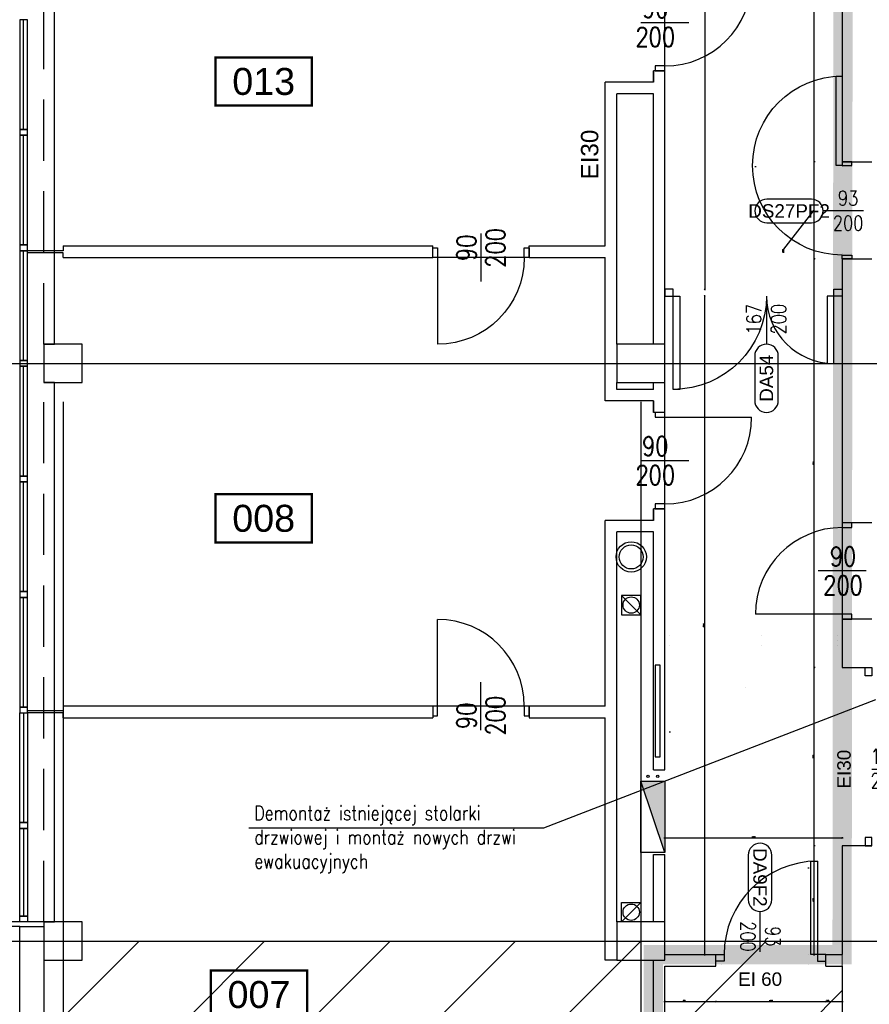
# Model space of a CAD drawing. Header units: centimetres. Extents: x -149939 to 48626, y -46000 to 152985.
# Tile 5 of 256: x -71590 to -62768, y 10343 to 20570. Entities that reach past the tile are written whole.
import ezdxf
from ezdxf.enums import TextEntityAlignment as Align

# ---------------------------------------------------------------- set-up
doc = ezdxf.new("R2010")
doc.units = ezdxf.units.CM
doc.header["$LTSCALE"] = 50
doc.header["$PDMODE"] = 35
doc.header["$PDSIZE"] = 0.1
for name, pattern in [('Kondygnacja  -0_5$0$DIVIDE', [31.75, 12.7, -6.35, 0, -6.35, 0, -6.35]), ('Kondygnacja  -0_5$0$DOT2', [3.175, 0, -3.175]), ('Kondygnacja  -0_5$0$HIDDEN', [9.525, 6.35, -3.175]), ('Osie rzutów$0$DASHDOT2', [12.7, 6.35, -3.175, 0, -3.175])]:
    doc.linetypes.add(name, pattern=pattern)
doc.layers.get('0').update_dxf_attribs({"color": 8})
doc.layers.get('DEFPOINTS').update_dxf_attribs({"color": 8})
for name, color, linetype in [('ARCH_ŚLUSARKA_DRZWI', 8, 'Continuous'), ('Kondygnacja  -0_5$0$ARCH_ETAPOWANIE', 8, 'Kondygnacja  -0_5$0$DIVIDE'), ('Kondygnacja  -0_5$0$ARCH_HYDRANTY', 8, 'Continuous'), ('Kondygnacja  -0_5$0$ARCH_INFO_ETYK_DRZWI', 8, 'Continuous'), ('Kondygnacja  -0_5$0$ARCH_INFO_ETYK_DRZWI_IST', 8, 'Continuous'), ('Kondygnacja  -0_5$0$ARCH_INFO_ODPORNOŚĆ OGNIOWA', 8, 'Continuous'), ('Kondygnacja  -0_5$0$ARCH_INFO_OPISY', 8, 'Continuous'), ('Kondygnacja  -0_5$0$ARCH_MUROWANE_IST', 8, 'Continuous'), ('Kondygnacja  -0_5$0$ARCH_NIEWIDOK_IST', 8, 'Kondygnacja  -0_5$0$HIDDEN'), ('Kondygnacja  -0_5$0$ARCH_OTWORY_WENTYLACJA_IST', 8, 'Continuous'), ('Kondygnacja  -0_5$0$ARCH_PRZEKROJOWE_IST', 8, 'Continuous'), ('Kondygnacja  -0_5$0$ARCH_WIDOK_IST', 8, 'Continuous'), ('Kondygnacja  -0_5$0$ARCH_WYBURZENIA', 8, 'Kondygnacja  -0_5$0$DOT2'), ('Kondygnacja  -0_5$0$ARCH_ŚLUSARKA_DRZWI', 8, 'Continuous'), ('Kondygnacja  -0_5$0$ARCH_ŚLUSARKA_DRZWI_IST', 8, 'Continuous'), ('Kondygnacja  -0_5$0$ARCH_ŚLUSARKA_OKNA_IST', 8, 'Continuous'), ('Kondygnacja  -0_5$0$ARCH_ŻELBET_IST', 8, 'Continuous'), ('Kondygnacja -1$0$ARCH_ŚLUSARKA_DRZWI', 8, 'Continuous'), ('Osie rzutów$0$ARCH_INFO_OSIE_IST', 8, 'Osie rzutów$0$DASHDOT2'), ('Osie rzutów$0$ARCH_INFO_OSIE_OPISY_IST', 8, 'Continuous'), ('Pomieszczenia -05$0$ARCH_INFO_AREA_ETYKIETY_200', 8, 'Continuous')]:
    doc.layers.add(name, color=color, linetype=linetype)
doc.layers.add('Kondygnacja  -0_5$0$ARCH_INFO_WYMIARY', color=8, linetype='Continuous', lineweight=9)
doc.layers.add('Kondygnacja  -0_5$0$ARCH_WIDOK', color=8, linetype='Continuous', lineweight=13)
doc.styles.add('Kondygnacja  -0_5$0$Arial', font='ARIAL.TTF')
doc.styles.add('Kondygnacja  -0_5$0$Romans', font='Romans.shx', dxfattribs={"width": 0.7})
doc.styles.add('Kondygnacja  -0_5$0$ROMANS-50-CM', font='romans.shx', dxfattribs={"width": 0.8, "height": 10})
doc.styles.add('Kondygnacja  -0_5$0$Standard', font='txt')
doc.styles.add('Pomieszczenia -05$0$Arial', font='ARIAL.TTF')
doc.dimstyles.new('Kondygnacja  -0_5$0$ISO-25', dxfattribs={"dimtxt": 2.5, "dimasz": 2.5, "dimexe": 1.25, "dimexo": 0.625, "dimtad": 1, "dimtxsty": 'Kondygnacja  -0_5$0$Standard', "dimcen": 2.5, "dimadec": 0, "dimazin": 0, "dimtfac": 1, "dimtmove": 0, "dimatfit": 3, "dimfxl": 1, "dimarcsym": 0})
doc.dimstyles.new('Kondygnacja  -0_5$0$Wymiary 1-100', dxfattribs={"dimtxt": 12, "dimasz": 10, "dimexe": 5, "dimexo": 0, "dimgap": 4, "dimtad": 1, "dimrnd": 0.5, "dimzin": 12, "dimdsep": 46, "dimtxsty": 'Kondygnacja  -0_5$0$Romans', "dimblk": 'Kondygnacja  -0_5$0$_Oblique', "dimcen": 10, "dimdle": 10, "dimclrt": 55, "dimazin": 0, "dimtfac": 1, "dimtmove": 1, "dimatfit": 3, "dimfxl": 8, "dimfxlon": 1, "dimtolj": 1, "dimtzin": 0, "dimarcsym": 0})

# ---------------------------------------------------------------- blocks, each defined once
blk = doc.blocks.new('Osie rzutów')
at = {"layer": 'Osie rzutów$0$ARCH_INFO_OSIE_IST', "ltscale": 10}
for p, q in [((5000, 12510), (5000, 4512.32)), ((5600, 12510), (5600, 4512.32)), ((4436.04, 6200), (15156.54, 6200)), ((4436.04, 5600), (15156.54, 5600))]:
    blk.add_line(p, q, dxfattribs=at)
blk = doc.blocks.new('Kondygnacja  -0_5$0$T-drzwi_prawe-200')
at = {"layer": 'Kondygnacja  -0_5$0$ARCH_INFO_ETYK_DRZWI'}
blk.add_line((0, 0), (60, 0), dxfattribs=at)
blk.add_lwpolyline([(143.7, 17.5), (77.5, 17.5, 1), (77.5, -17.5), (143.7, -17.5, 1)], format="xyb", close=True, dxfattribs=at)
at = {"layer": 'Kondygnacja  -0_5$0$ARCH_INFO_ETYK_DRZWI', "color": 1, "style": 'Kondygnacja  -0_5$0$Arial'}
blk.add_attdef('ADS_DRZWI:ODPORNOŚĆ_OGNIOWA', text='', height=20, rotation=90, dxfattribs=at).set_placement((-25.5, 0.1), align=Align.BOTTOM_CENTER)
at = {"layer": 'Kondygnacja  -0_5$0$ARCH_INFO_ETYK_DRZWI', "style": 'Kondygnacja  -0_5$0$Romans', "width": 0.8}
for tag, p in [('ADS_DRZWI:SZEROKOŚĆ', (20.5, 8)), ('ADS_DRZWI:WYSOKOŚĆ', (20.5, -28))]:
    blk.add_attdef(tag, text='', height=22, dxfattribs=at).set_placement(p, align=Align.CENTER)
at = {"layer": 'Kondygnacja  -0_5$0$ARCH_INFO_ETYK_DRZWI', "style": 'Kondygnacja  -0_5$0$Arial'}
blk.add_attdef('ADS_DRZWI:SYMBOL', text='', height=20, dxfattribs=at).set_placement((110.7, 0), align=Align.MIDDLE)
blk = doc.blocks.new('Kondygnacja  -0_5$0$T-drzwi_lewe-200')
at = {"layer": 'Kondygnacja  -0_5$0$ARCH_INFO_ETYK_DRZWI'}
blk.add_line((0, 0), (-60, 0), dxfattribs=at)
blk.add_lwpolyline([(-77.5, 17.5), (-143.7, 17.5, 1), (-143.7, -17.5), (-77.5, -17.5, 1)], format="xyb", close=True, dxfattribs=at)
at = {"layer": 'Kondygnacja  -0_5$0$ARCH_INFO_ETYK_DRZWI', "color": 1, "style": 'Kondygnacja  -0_5$0$Arial'}
blk.add_attdef('ADS_DRZWI:ODPORNOŚĆ_OGNIOWA', text='', height=20, rotation=90, dxfattribs=at).set_placement((56.4, 0.1), align=Align.BOTTOM_CENTER)
at = {"layer": 'Kondygnacja  -0_5$0$ARCH_INFO_ETYK_DRZWI', "style": 'Kondygnacja  -0_5$0$Romans', "width": 0.8}
for tag, p in [('ADS_DRZWI:SZEROKOŚĆ', (-23, 7.9)), ('ADS_DRZWI:WYSOKOŚĆ', (-23, -29))]:
    blk.add_attdef(tag, text='', height=22, dxfattribs=at).set_placement(p, align=Align.CENTER)
at = {"layer": 'Kondygnacja  -0_5$0$ARCH_INFO_ETYK_DRZWI', "style": 'Kondygnacja  -0_5$0$Arial'}
blk.add_attdef('ADS_DRZWI:SYMBOL', text='', height=20, dxfattribs=at).set_placement((-110.6, 0), align=Align.MIDDLE)
blk = doc.blocks.new('Kondygnacja  -0_5$0$T-drzwi_dół-200')
at = {"layer": 'Kondygnacja  -0_5$0$ARCH_INFO_ETYK_DRZWI'}
blk.add_line((0, 0), (0, -60), dxfattribs=at)
blk.add_lwpolyline([(-17.5, -77.5), (-17.5, -143.7, 1), (17.5, -143.7), (17.5, -77.5, 1)], format="xyb", close=True, dxfattribs=at)
at = {"layer": 'Kondygnacja  -0_5$0$ARCH_INFO_ETYK_DRZWI', "style": 'Kondygnacja  -0_5$0$Romans', "width": 0.8}
for tag, p in [('ADS_DRZWI:SZEROKOŚĆ', (-7.9, -23)), ('ADS_DRZWI:WYSOKOŚĆ', (29, -23))]:
    blk.add_attdef(tag, text='', height=22, rotation=90, dxfattribs=at).set_placement(p, align=Align.CENTER)
at = {"layer": 'Kondygnacja  -0_5$0$ARCH_INFO_ETYK_DRZWI', "color": 1, "style": 'Kondygnacja  -0_5$0$Arial'}
blk.add_attdef('ADS_DRZWI:ODPORNOŚĆ_OGNIOWA', text='', height=22, dxfattribs=at).set_placement((-0.1, 13.3), align=Align.BOTTOM_CENTER)
at = {"layer": 'Kondygnacja  -0_5$0$ARCH_INFO_ETYK_DRZWI', "style": 'Kondygnacja  -0_5$0$Arial'}
blk.add_attdef('ADS_DRZWI:SYMBOL', text='', height=20, rotation=90, dxfattribs=at).set_placement((0, -110.6), align=Align.MIDDLE)
blk = doc.blocks.new('Kondygnacja  -0_5$0$_Dot')
at = {"color": 0, "linetype": 'ByBlock', "lineweight": -2}
blk.add_line((-0.5, 0), (-1, 0), dxfattribs=at)
at = {"color": 0, "linetype": 'ByBlock', "const_width": 0.5}
blk.add_lwpolyline([(-0.25, 0, 1), (0.25, 0, 1)], format="xyb", close=True, dxfattribs=at)
blk = doc.blocks.new('Kondygnacja  -0_5$0$_Oblique')
at = {"color": 0, "linetype": 'ByBlock', "lineweight": -2}
blk.add_line((-0.5, -0.5), (0.5, 0.5), dxfattribs=at)
blk = doc.blocks.new('*D91')
at = {"layer": 'DEFPOINTS', "color": 0}
for p in [(-63050, 12217), (-64890, 12081), (-64890, 12070)]:
    blk.add_point(p, dxfattribs=at)
at = {"layer": 'Kondygnacja  -0_5$0$ARCH_INFO_WYMIARY', "color": 0, "lineweight": -2}
for p, q in [((-63040, 12070), (-64900, 12070)), ((-64890, 12078), (-64890, 12065)), ((-63050, 12078), (-63050, 12065))]:
    blk.add_line(p, q, dxfattribs=at)
at = {"layer": 'Kondygnacja  -0_5$0$ARCH_INFO_WYMIARY', "color": 0, "linetype": 'ByBlock', "lineweight": -2, "xscale": 10, "yscale": 10, "zscale": 10, "rotation": 180}
blk.add_blockref('Kondygnacja  -0_5$0$_Oblique', (-64890, 12070), dxfattribs=at)
at = {"layer": 'Kondygnacja  -0_5$0$ARCH_INFO_WYMIARY', "color": 0, "linetype": 'ByBlock', "lineweight": -2, "xscale": 10, "yscale": 10, "zscale": 10}
blk.add_blockref('Kondygnacja  -0_5$0$_Oblique', (-63050, 12070), dxfattribs=at)
at = {"layer": 'Kondygnacja  -0_5$0$ARCH_INFO_WYMIARY', "color": 55, "insert": (-63970, 12080), "char_height": 12, "attachment_point": 5, "style": 'Kondygnacja  -0_5$0$Romans'}
blk.add_mtext('\\A1;1840', dxfattribs=at)
blk = doc.blocks.new('*D146')
at = {"layer": 'DEFPOINTS', "color": 0}
for p in [(-64890, 17700), (-64476, 17700), (-64890, 10860)]:
    blk.add_point(p, dxfattribs=at)
at = {"layer": 'Kondygnacja  -0_5$0$ARCH_INFO_WYMIARY', "color": 0, "lineweight": -2}
for p, q in [((-64484, 17700), (-64471, 17700)), ((-64476, 10850), (-64476, 17710)), ((-64484, 10860), (-64471, 10860))]:
    blk.add_line(p, q, dxfattribs=at)
at = {"layer": 'Kondygnacja  -0_5$0$ARCH_INFO_WYMIARY', "color": 0, "linetype": 'ByBlock', "lineweight": -2, "xscale": 10, "yscale": 10, "zscale": 10}
for p, rotation in [((-64476, 17700), 90), ((-64476, 10860), 270)]:
    blk.add_blockref('Kondygnacja  -0_5$0$_Oblique', p, dxfattribs=dict(at, rotation=rotation))
at = {"layer": 'Kondygnacja  -0_5$0$ARCH_INFO_WYMIARY', "color": 55, "insert": (-64486, 14280), "char_height": 12, "attachment_point": 5, "rotation": 90, "style": 'Kondygnacja  -0_5$0$Romans'}
blk.add_mtext('\\A1;6840', dxfattribs=at)
blk = doc.blocks.new('*D97')
at = {"layer": 'DEFPOINTS', "color": 0}
for p in [(-64890, 30300), (-64890, 17770), (-64476, 17770)]:
    blk.add_point(p, dxfattribs=at)
at = {"layer": 'Kondygnacja  -0_5$0$ARCH_INFO_WYMIARY', "color": 0, "lineweight": -2}
for p, q in [((-64484, 30300), (-64471, 30300)), ((-64476, 30310), (-64476, 17760)), ((-64484, 17770), (-64471, 17770))]:
    blk.add_line(p, q, dxfattribs=at)
at = {"layer": 'Kondygnacja  -0_5$0$ARCH_INFO_WYMIARY', "color": 0, "linetype": 'ByBlock', "lineweight": -2, "xscale": 10, "yscale": 10, "zscale": 10}
for p, rotation in [((-64476, 30300), 90), ((-64476, 17770), 270)]:
    blk.add_blockref('Kondygnacja  -0_5$0$_Oblique', p, dxfattribs=dict(at, rotation=rotation))
at = {"layer": 'Kondygnacja  -0_5$0$ARCH_INFO_WYMIARY', "color": 55, "insert": (-64486, 24035), "char_height": 12, "attachment_point": 5, "rotation": 90, "style": 'Kondygnacja  -0_5$0$Romans'}
blk.add_mtext('\\A1;12530', dxfattribs=at)
blk = doc.blocks.new('*D167')
at = {"layer": 'DEFPOINTS', "color": 0}
for p in [(-63339, 11990), (-63050, 11990), (-63050, 10860)]:
    blk.add_point(p, dxfattribs=at)
at = {"layer": 'Kondygnacja  -0_5$0$ARCH_INFO_WYMIARY', "color": 0, "lineweight": -2}
for p, q in [((-63331, 11990), (-63344, 11990)), ((-63339, 10850), (-63339, 12000)), ((-63331, 10860), (-63344, 10860))]:
    blk.add_line(p, q, dxfattribs=at)
at = {"layer": 'Kondygnacja  -0_5$0$ARCH_INFO_WYMIARY', "color": 0, "linetype": 'ByBlock', "lineweight": -2, "xscale": 10, "yscale": 10, "zscale": 10}
for p, rotation in [((-63339, 11990), 90), ((-63339, 10860), 270)]:
    blk.add_blockref('Kondygnacja  -0_5$0$_Oblique', p, dxfattribs=dict(at, rotation=rotation))
at = {"layer": 'Kondygnacja  -0_5$0$ARCH_INFO_WYMIARY', "color": 55, "insert": (-63349, 11425), "char_height": 12, "attachment_point": 5, "rotation": 90, "style": 'Kondygnacja  -0_5$0$Romans'}
blk.add_mtext('\\A1;1130', dxfattribs=at)
blk = doc.blocks.new('*D168')
at = {"layer": 'DEFPOINTS', "color": 0}
for p in [(-63339, 13840), (-63050, 13840), (-63050, 11990)]:
    blk.add_point(p, dxfattribs=at)
at = {"layer": 'Kondygnacja  -0_5$0$ARCH_INFO_WYMIARY', "color": 0, "lineweight": -2}
for p, q in [((-63331, 13840), (-63344, 13840)), ((-63339, 11980), (-63339, 13850)), ((-63331, 11990), (-63344, 11990))]:
    blk.add_line(p, q, dxfattribs=at)
at = {"layer": 'Kondygnacja  -0_5$0$ARCH_INFO_WYMIARY', "color": 0, "linetype": 'ByBlock', "lineweight": -2, "xscale": 10, "yscale": 10, "zscale": 10}
for p, rotation in [((-63339, 13840), 90), ((-63339, 11990), 270)]:
    blk.add_blockref('Kondygnacja  -0_5$0$_Oblique', p, dxfattribs=dict(at, rotation=rotation))
at = {"layer": 'Kondygnacja  -0_5$0$ARCH_INFO_WYMIARY', "color": 55, "insert": (-63349, 12915), "char_height": 12, "attachment_point": 5, "rotation": 90, "style": 'Kondygnacja  -0_5$0$Romans'}
blk.add_mtext('\\A1;1850', dxfattribs=at)
blk = doc.blocks.new('*D169')
at = {"layer": 'DEFPOINTS', "color": 0}
for p in [(-63339, 18085), (-63050, 18085), (-63050, 13840)]:
    blk.add_point(p, dxfattribs=at)
at = {"layer": 'Kondygnacja  -0_5$0$ARCH_INFO_WYMIARY', "color": 0, "lineweight": -2}
for p, q in [((-63331, 18085), (-63344, 18085)), ((-63339, 13830), (-63339, 18095)), ((-63331, 13840), (-63344, 13840))]:
    blk.add_line(p, q, dxfattribs=at)
at = {"layer": 'Kondygnacja  -0_5$0$ARCH_INFO_WYMIARY', "color": 0, "linetype": 'ByBlock', "lineweight": -2, "xscale": 10, "yscale": 10, "zscale": 10}
for p, rotation in [((-63339, 18085), 90), ((-63339, 13840), 270)]:
    blk.add_blockref('Kondygnacja  -0_5$0$_Oblique', p, dxfattribs=dict(at, rotation=rotation))
at = {"layer": 'Kondygnacja  -0_5$0$ARCH_INFO_WYMIARY', "color": 55, "insert": (-63349, 15962), "char_height": 12, "attachment_point": 5, "rotation": 90, "style": 'Kondygnacja  -0_5$0$Romans'}
blk.add_mtext('\\A1;4245', dxfattribs=at)
blk = doc.blocks.new('*D110')
at = {"layer": 'DEFPOINTS', "color": 0}
for p in [(-63339, 19095), (-63050, 19095), (-63050, 18085)]:
    blk.add_point(p, dxfattribs=at)
at = {"layer": 'Kondygnacja  -0_5$0$ARCH_INFO_WYMIARY', "color": 0, "lineweight": -2}
for p, q in [((-63331, 19095), (-63344, 19095)), ((-63339, 18075), (-63339, 19105)), ((-63654, 18185), (-63339, 18590)), ((-63654, 18149), (-63654, 18185)), ((-63331, 18085), (-63344, 18085))]:
    blk.add_line(p, q, dxfattribs=at)
at = {"layer": 'Kondygnacja  -0_5$0$ARCH_INFO_WYMIARY', "color": 0, "linetype": 'ByBlock', "lineweight": -2, "xscale": 10, "yscale": 10, "zscale": 10}
for p, rotation in [((-63339, 19095), 90), ((-63339, 18085), 270)]:
    blk.add_blockref('Kondygnacja  -0_5$0$_Oblique', p, dxfattribs=dict(at, rotation=rotation))
at = {"layer": 'Kondygnacja  -0_5$0$ARCH_INFO_WYMIARY', "color": 55, "insert": (-63664, 18167), "char_height": 12, "attachment_point": 5, "rotation": 90, "style": 'Kondygnacja  -0_5$0$Romans'}
blk.add_mtext('\\A1;1010', dxfattribs=at)
blk = doc.blocks.new('*D111')
at = {"layer": 'DEFPOINTS', "color": 0}
for p in [(-63339, 38800), (-63050, 38800), (-63050, 19095)]:
    blk.add_point(p, dxfattribs=at)
at = {"layer": 'Kondygnacja  -0_5$0$ARCH_INFO_WYMIARY', "color": 0, "lineweight": -2}
for p, q in [((-63331, 38800), (-63344, 38800)), ((-63339, 19085), (-63339, 38810)), ((-63331, 19095), (-63344, 19095))]:
    blk.add_line(p, q, dxfattribs=at)
at = {"layer": 'Kondygnacja  -0_5$0$ARCH_INFO_WYMIARY', "color": 0, "linetype": 'ByBlock', "lineweight": -2, "xscale": 10, "yscale": 10, "zscale": 10}
for p, rotation in [((-63339, 38800), 90), ((-63339, 19095), 270)]:
    blk.add_blockref('Kondygnacja  -0_5$0$_Oblique', p, dxfattribs=dict(at, rotation=rotation))
at = {"layer": 'Kondygnacja  -0_5$0$ARCH_INFO_WYMIARY', "color": 55, "insert": (-63349, 27500), "char_height": 12, "attachment_point": 5, "rotation": 90, "style": 'Kondygnacja  -0_5$0$Romans'}
blk.add_mtext('\\A1;19705', dxfattribs=at)
blk = doc.blocks.new('*D173')
at = {"layer": 'DEFPOINTS', "color": 0}
for p in [(-64890, 10740), (-64360, 10740), (-64360, 10371)]:
    blk.add_point(p, dxfattribs=at)
at = {"layer": 'Kondygnacja  -0_5$0$ARCH_INFO_WYMIARY', "color": 0, "lineweight": -2}
for p, q in [((-64900, 10371), (-64350, 10371)), ((-64890, 10379), (-64890, 10366)), ((-64360, 10379), (-64360, 10366))]:
    blk.add_line(p, q, dxfattribs=at)
at = {"layer": 'Kondygnacja  -0_5$0$ARCH_INFO_WYMIARY', "color": 0, "linetype": 'ByBlock', "lineweight": -2, "xscale": 10, "yscale": 10, "zscale": 10, "rotation": 180}
blk.add_blockref('Kondygnacja  -0_5$0$_Oblique', (-64890, 10371), dxfattribs=at)
at = {"layer": 'Kondygnacja  -0_5$0$ARCH_INFO_WYMIARY', "color": 0, "linetype": 'ByBlock', "lineweight": -2, "xscale": 10, "yscale": 10, "zscale": 10}
blk.add_blockref('Kondygnacja  -0_5$0$_Oblique', (-64360, 10371), dxfattribs=at)
at = {"layer": 'Kondygnacja  -0_5$0$ARCH_INFO_WYMIARY', "color": 55, "insert": (-64690, 10381), "char_height": 12, "attachment_point": 5, "style": 'Kondygnacja  -0_5$0$Romans'}
blk.add_mtext('\\A1;530', dxfattribs=at)
blk = doc.blocks.new('*D174')
at = {"layer": 'DEFPOINTS', "color": 0}
for p in [(-64360, 10740), (-63220, 10740), (-63220, 10371)]:
    blk.add_point(p, dxfattribs=at)
at = {"layer": 'Kondygnacja  -0_5$0$ARCH_INFO_WYMIARY', "color": 0, "lineweight": -2}
for p, q in [((-64370, 10371), (-63210, 10371)), ((-64360, 10379), (-64360, 10366)), ((-63220, 10379), (-63220, 10366))]:
    blk.add_line(p, q, dxfattribs=at)
at = {"layer": 'Kondygnacja  -0_5$0$ARCH_INFO_WYMIARY', "color": 0, "linetype": 'ByBlock', "lineweight": -2, "xscale": 10, "yscale": 10, "zscale": 10, "rotation": 180}
blk.add_blockref('Kondygnacja  -0_5$0$_Oblique', (-64360, 10371), dxfattribs=at)
at = {"layer": 'Kondygnacja  -0_5$0$ARCH_INFO_WYMIARY', "color": 0, "linetype": 'ByBlock', "lineweight": -2, "xscale": 10, "yscale": 10, "zscale": 10}
blk.add_blockref('Kondygnacja  -0_5$0$_Oblique', (-63220, 10371), dxfattribs=at)
at = {"layer": 'Kondygnacja  -0_5$0$ARCH_INFO_WYMIARY', "color": 55, "insert": (-63790, 10381), "char_height": 12, "attachment_point": 5, "style": 'Kondygnacja  -0_5$0$Romans'}
blk.add_mtext('\\A1;1140', dxfattribs=at)
blk = doc.blocks.new('*D175')
at = {"layer": 'DEFPOINTS', "color": 0}
for p in [(-63220, 10740), (-63050, 10740), (-63050, 10371)]:
    blk.add_point(p, dxfattribs=at)
at = {"layer": 'Kondygnacja  -0_5$0$ARCH_INFO_WYMIARY', "color": 0, "lineweight": -2}
for p, q in [((-63230, 10371), (-63040, 10371)), ((-63220, 10379), (-63220, 10366)), ((-63050, 10379), (-63050, 10366))]:
    blk.add_line(p, q, dxfattribs=at)
at = {"layer": 'Kondygnacja  -0_5$0$ARCH_INFO_WYMIARY', "color": 0, "linetype": 'ByBlock', "lineweight": -2, "xscale": 10, "yscale": 10, "zscale": 10, "rotation": 180}
blk.add_blockref('Kondygnacja  -0_5$0$_Oblique', (-63220, 10371), dxfattribs=at)
at = {"layer": 'Kondygnacja  -0_5$0$ARCH_INFO_WYMIARY', "color": 0, "linetype": 'ByBlock', "lineweight": -2, "xscale": 10, "yscale": 10, "zscale": 10}
blk.add_blockref('Kondygnacja  -0_5$0$_Oblique', (-63050, 10371), dxfattribs=at)
at = {"layer": 'Kondygnacja  -0_5$0$ARCH_INFO_WYMIARY', "color": 55, "insert": (-63200, 10381), "char_height": 12, "attachment_point": 5, "style": 'Kondygnacja  -0_5$0$Romans'}
blk.add_mtext('\\A1;170', dxfattribs=at)
blk = doc.blocks.new('Kondygnacja  -0_5$0$DRZWI90')
blk.add_line((-45, 0), (-45, 90))
at = {"lineweight": -3}
for p, q in [((0, -25), (0, 25)), ((45, 0), (-45, 0))]:
    blk.add_line(p, q, dxfattribs=at)
for points in [[(-50, -10), (-45, -10), (-45, 0), (-50, 0)], [(45, -10), (50, -10), (50, 0), (45, 0)]]:
    blk.add_lwpolyline(points, close=True, dxfattribs=at)
blk.add_arc((-45, 0), 90, 0, 90, dxfattribs=at)
blk = doc.blocks.new('Kondygnacja  -0_5$0$hydrant 25 84x25')
at = {"layer": 'Kondygnacja  -0_5$0$ARCH_HYDRANTY'}
blk.add_hatch(color=256, dxfattribs=at).paths.add_polyline_path([(-8639.1, -3748.5), (-8565.1, -3723.5), (-8565.1, -3748.5)])
for points in [[(-8639.1, -3748.5), (-8565.1, -3723.5), (-8565.1, -3748.5)], [(-8565.1, -3748.5), (-8639.1, -3748.5), (-8639.1, -3723.5), (-8565.1, -3723.5)]]:
    blk.add_lwpolyline(points, close=True, dxfattribs=at)
for centre in [(-8560.1, -3731), (-8560.1, -3741)]:
    blk.add_circle(centre, 1.25, dxfattribs=at)
blk = doc.blocks.new('Pomieszczenia -05$0$etykieta_numer')
at = {"color": 0, "linetype": 'ByBlock', "const_width": 2.44}
blk.add_lwpolyline([(-50, -50), (-50, 0), (50, 0), (50, -50)], close=True, dxfattribs=at)
at = {"color": 0, "linetype": 'ByBlock', "style": 'Pomieszczenia -05$0$Arial'}
blk.add_attdef('AECAREA:NUMBER', text='', height=28, dxfattribs=at).set_placement((0, -25), align=Align.MIDDLE)

msp = doc.modelspace()

# ---------------------------------------------------------------- hatches: boundary and pattern name
at = {"layer": 'Kondygnacja  -0_5$0$ARCH_WIDOK'}
h = msp.add_hatch(dxfattribs=at)
h.set_pattern_fill('ANSI31', color=256, scale=290, style=0)
h.set_pattern_definition([(45, (-121140, -45000), (-651.069, 651.069), [])])
h.paths.add_polyline_path([(-63050, 11000), (-71340, 11000), (-71340, 4650), (-63050, 4650)])

# ---------------------------------------------------------------- linework, layer by layer
at = {"layer": 'ARCH_ŚLUSARKA_DRZWI', "linetype": 'Continuous', "lineweight": -3}
msp.add_lwpolyline([(-64990, 12915), (-64940, 12915), (-64940, 13865), (-64990, 13865)], close=True, dxfattribs=at)
at = {"layer": 'Kondygnacja  -0_5$0$ARCH_ETAPOWANIE', "ltscale": 10, "const_width": 200, "elevation": 3000}
msp.add_lwpolyline([(-71680, -5690), (-71680, 9430), (-65010, 9430), (-65010, 10860), (-63050, 10860), (-62990, 77200), (-59020, 77200), (-59020, 89588.736), (-59420, 89588.736), (-59420.034, 102625.822), (-71890, 102620.19), (-71890, 102620.19), (-32748.04, 102637.868)], dxfattribs=at)
at = {"layer": 'Kondygnacja  -0_5$0$ARCH_MUROWANE_IST', "ltscale": 4}
for p, q in [((-63050, 38800), (-63050, 19095)), ((-65010, 19920), (-65010, 20040)), ((-65010, 19990), (-65010, 20040)), ((-64890, 20040), (-65010, 20040)), ((-65010, 20040), (-65010, 19920)), ((-65010, 19920), (-65010, 19990)), ((-64890, 17200), (-64890, 20040)), ((-65510, 18220), (-65510, 19920)), ((-65010, 19920), (-65510, 19920)), ((-65390, 17200), (-65390, 19800)), ((-65010, 19800), (-65390, 19800)), ((-65010, 19500), (-65010, 19800)), ((-65010, 17200), (-65010, 19500)), ((-63050, 19095), (-62740, 19095)), ((-71140, 18220), (-67300, 18220)), ((-71140, 18220), (-71140, 18170)), ((-67300, 18100), (-67300, 18220)), ((-66300, 18220), (-65510, 18220)), ((-66300, 18100), (-66300, 18220)), ((-71140, 18170), (-71510, 18170)), ((-71140, 18150), (-71510, 18150)), ((-71140, 18100), (-71140, 18150)), ((-71140, 18100), (-67300, 18100)), ((-66300, 18100), (-65510, 18100)), ((-65510, 16610), (-65510, 18100)), ((-63050, 18085), (-62740, 18085)), ((-63050, 18085), (-63050, 15345)), ((-65390, 16730), (-65390, 16800)), ((-65010, 16730), (-65010, 16800)), ((-64890, 16490), (-64890, 16800)), ((-65010, 16730), (-65390, 16730)), ((-65010, 16610), (-65510, 16610)), ((-65010, 16490), (-65010, 16610)), ((-65010, 16490), (-65010, 16610)), ((-65010, 16610), (-65010, 16490)), ((-64890, 16490), (-65010, 16490)), ((-65010, 15370), (-65010, 15490)), ((-65010, 15440), (-65010, 15490)), ((-64890, 15490), (-65010, 15490)), ((-65010, 15490), (-65010, 15370)), ((-64890, 15440), (-64890, 15490)), ((-64890, 12780), (-64890, 15490)), ((-65510, 13440), (-65510, 15370)), ((-65010, 15370), (-65510, 15370)), ((-65010, 15370), (-65010, 15440)), ((-62740, 15345), (-63050, 15345)), ((-65390, 11200), (-65390, 15250)), ((-65010, 15250), (-65390, 15250)), ((-65010, 12780), (-65010, 15250)), ((-62740, 14345), (-63050, 14345)), ((-63050, 14345), (-63050, 13840)), ((-63050, 13840), (-62740, 13840)), ((-67300, 13440), (-71140, 13440)), ((-71140, 13440), (-71140, 13390)), ((-67300, 13440), (-67300, 13320)), ((-65510, 13440), (-66300, 13440)), ((-66300, 13440), (-66300, 13320)), ((-71140, 13390), (-71510, 13390)), ((-71140, 13370), (-71510, 13370)), ((-71140, 13320), (-71140, 13370)), ((-71140, 13320), (-67300, 13320)), ((-66300, 13320), (-65510, 13320)), ((-65510, 10800), (-65510, 13320)), ((-62740, 11990), (-63050, 11990)), ((-63050, 11990), (-63050, 10860)), ((-65010, 11200), (-65010, 11900)), ((-64890, 11200), (-64890, 11900)), ((-71340, 11200), (-71510, 11200)), ((-64890, 10860), (-64360, 10860)), ((-64360, 10740), (-64360, 10860)), ((-63220, 10740), (-63220, 10860)), ((-63220, 10860), (-63050, 10860)), ((-65390, 10800), (-65510, 10800)), ((-65010, 9430), (-65010, 10800)), ((-64890, 10740), (-64360, 10740)), ((-64890, 9310), (-64890, 10740)), ((-63220, 10740), (-63050, 10740)), ((-63050, 10740), (-63050, 4850))]:
    msp.add_line(p, q, dxfattribs=at)
for points in [[(-65010, 12780), (-64890, 12780)], [(-65010, 11900), (-64890, 11900)], [(-71444.097, 4400), (-71590, 4400), (-71590, 11150), (-71340, 11150), (-71340, 4650)]]:
    msp.add_lwpolyline(points, dxfattribs=at)
at = {"layer": 'Kondygnacja  -0_5$0$ARCH_NIEWIDOK_IST', "ltscale": 2}
for p, q in [((-71340, 17200), (-71340, 22800)), ((-71340, 11200), (-71340, 16800))]:
    msp.add_line(p, q, dxfattribs=at)
at = {"layer": 'Kondygnacja  -0_5$0$ARCH_OTWORY_WENTYLACJA_IST'}
for p, q in [((-65140, 14390), (-65340, 14590)), ((-65140, 11400), (-65340, 11200)), ((-71500, 11150), (-71440, 11150))]:
    msp.add_line(p, q, dxfattribs=at)
for points in [[(-65140, 14590), (-65340, 14590), (-65340, 14390), (-65140, 14390)], [(-65140, 11200), (-65340, 11200), (-65340, 11400), (-65140, 11400)]]:
    msp.add_lwpolyline(points, close=True, dxfattribs=at)
for centre, radius in [((-65240, 14990), 157.5), ((-65240, 14990), 125), ((-65240, 14490), 85), ((-65240, 11300), 85)]:
    msp.add_circle(centre, radius, dxfattribs=at)
at = {"layer": 'Kondygnacja  -0_5$0$ARCH_PRZEKROJOWE_IST', "ltscale": 4}
for p, q in [((-71590, 11200), (-72140, 11200)), ((-71590, 11150), (-72090, 11150))]:
    msp.add_line(p, q, dxfattribs=at)
at = {"layer": 'Kondygnacja  -0_5$0$ARCH_WIDOK'}
msp.add_lwpolyline([(-63050, 11000), (-71340, 11000), (-71340, 4650), (-63050, 4650)], close=True, dxfattribs=at)
at = {"layer": 'Kondygnacja  -0_5$0$ARCH_WIDOK_IST'}
for points in [[(-71340, 17200), (-71230, 17200), (-71230, 22800), (-71340, 22800)], [(-71340, 11200), (-71230, 11200), (-71230, 16800), (-71340, 16800)]]:
    msp.add_lwpolyline(points, dxfattribs=at)
at = {"layer": 'Kondygnacja  -0_5$0$ARCH_WYBURZENIA', "ltscale": 6}
for p, q in [((-63050, 19045), (-63950, 19045)), ((-63100, 14122.5), (-63890, 14122.5)), ((-64840, 14072.5), (-64840, 13172.5)), ((-63400, 10860), (-63400, 11760))]:
    msp.add_line(p, q, dxfattribs=at)
for points in [[(-62950, 19095), (-62950, 19045), (-63050, 19045), (-63050, 19095)], [(-62950, 18145), (-62950, 18095), (-63050, 18095), (-63050, 18145)], [(-64890, 14172.5), (-64840, 14172.5), (-64840, 14072.5), (-64890, 14072.5)], [(-63100, 14072.5), (-63890, 14072.5), (-63890, 14172.5), (-63100, 14172.5)], [(-63050, 14072.5), (-63100, 14072.5), (-63100, 14172.5), (-63050, 14172.5)], [(-64300, 10760), (-64360, 10760), (-64360, 10860), (-64300, 10860)], [(-63220, 10760), (-63400, 10760), (-63400, 10860), (-63220, 10860)]]:
    msp.add_lwpolyline(points, close=True, dxfattribs=at)
for centre, start, end in [((-63050, 19045), 180, 270), ((-64840, 14072.5), 270, 0), ((-63400, 10860), 90, 180)]:
    msp.add_arc(centre, 900, start, end, dxfattribs=at)
at = {"layer": 'Kondygnacja  -0_5$0$ARCH_ŚLUSARKA_DRZWI', "linetype": 'Continuous'}
for points in [[(-63050, 19055), (-63113, 19055), (-63113, 19985), (-63050, 19985)], [(-62949, 19055), (-62949, 19095), (-63050, 19095), (-63050, 19055)], [(-62949, 18125), (-62949, 18085), (-63050, 18085), (-63050, 18125)], [(-64805, 17770), (-64890, 17770), (-64890, 17700), (-64805, 17700)], [(-64805, 17700), (-64735, 17700), (-64735, 16730), (-64805, 16730)], [(-63135, 17700), (-63205, 17700), (-63205, 17000), (-63135, 17000)], [(-63135, 17770), (-63050, 17770), (-63050, 17700), (-63135, 17700)]]:
    msp.add_lwpolyline(points, close=True, dxfattribs=at)
at = {"layer": 'Kondygnacja  -0_5$0$ARCH_ŚLUSARKA_DRZWI', "linetype": 'Continuous', "lineweight": -3}
for points in [[(-62810, 13755), (-62810, 13840), (-62740, 13840), (-62740, 13755)], [(-62810, 12075), (-62810, 11990), (-62740, 11990), (-62740, 12075)]]:
    msp.add_lwpolyline(points, close=True, dxfattribs=at)
at = {"layer": 'Kondygnacja  -0_5$0$ARCH_ŚLUSARKA_DRZWI', "linetype": 'Continuous', "extrusion": (0, 0, -1)}
for centre, radius, start, end in [((63050, 19055), 930, 270, 90), ((64805, 17700), 970, 180, 270)]:
    msp.add_arc(centre, radius, start, end, dxfattribs=at)
at = {"layer": 'Kondygnacja  -0_5$0$ARCH_ŚLUSARKA_DRZWI', "linetype": 'Continuous'}
msp.add_arc((-63135, 17700), 700, 180, 270, dxfattribs=at)
at = {"layer": 'Kondygnacja  -0_5$0$ARCH_ŚLUSARKA_OKNA_IST'}
for p, q in [((-71550, 19430), (-71550, 20570)), ((-71550, 18230), (-71550, 19370)), ((-71550, 17030), (-71550, 18170)), ((-71550, 15830), (-71550, 16970)), ((-71550, 14630), (-71550, 15770)), ((-71550, 13430), (-71550, 14570)), ((-71550, 13370), (-71550, 12230)), ((-71550, 12170), (-71550, 11260))]:
    msp.add_line(p, q, dxfattribs=at)
for points in [[(-71510, 19430), (-71510, 20570), (-71590, 20570), (-71590, 19430)], [(-71510, 19370), (-71510, 19430), (-71590, 19430), (-71590, 19370)], [(-71510, 18230), (-71510, 19370), (-71590, 19370), (-71590, 18230)], [(-71510, 18170), (-71510, 18230), (-71590, 18230), (-71590, 18170)], [(-71510, 17030), (-71510, 18170), (-71590, 18170), (-71590, 17030)], [(-71510, 16970), (-71510, 17030), (-71590, 17030), (-71590, 16970)], [(-71510, 15830), (-71510, 16970), (-71590, 16970), (-71590, 15830)], [(-71510, 15770), (-71510, 15830), (-71590, 15830), (-71590, 15770)], [(-71510, 14630), (-71510, 15770), (-71590, 15770), (-71590, 14630)], [(-71510, 14570), (-71510, 14630), (-71590, 14630), (-71590, 14570)], [(-71510, 13430), (-71510, 14570), (-71590, 14570), (-71590, 13430)], [(-71510, 13370), (-71510, 13430), (-71590, 13430), (-71590, 13370)], [(-71510, 13370), (-71510, 12230), (-71590, 12230), (-71590, 13370)], [(-71510, 12230), (-71510, 12170), (-71590, 12170), (-71590, 12230)], [(-71510, 12170), (-71510, 11260), (-71590, 11260), (-71590, 12170)], [(-71510, 11260), (-71510, 11200), (-71590, 11200), (-71590, 11260)]]:
    msp.add_lwpolyline(points, close=True, dxfattribs=at)
at = {"layer": 'Kondygnacja  -0_5$0$ARCH_ŻELBET_IST', "ltscale": 4}
for points in [[(-71340, 16800), (-70940, 16800), (-70940, 17200), (-71340, 17200)], [(-65390, 16800), (-64890, 16800), (-64890, 17200), (-65390, 17200)], [(-71340, 10800), (-70940, 10800), (-70940, 11200), (-71340, 11200)], [(-65390, 10800), (-64890, 10800), (-64890, 11200), (-65390, 11200)]]:
    msp.add_lwpolyline(points, close=True, dxfattribs=at)
at = {"layer": 'Kondygnacja -1$0$ARCH_ŚLUSARKA_DRZWI', "linetype": 'Continuous', "lineweight": -3}
for points in [[(-63305, 10860), (-63375, 10860), (-63375, 11830), (-63305, 11830)], [(-64275, 10790), (-64360, 10790), (-64360, 10860), (-64275, 10860)], [(-63305, 10790), (-63220, 10790), (-63220, 10860), (-63305, 10860)]]:
    msp.add_lwpolyline(points, close=True, dxfattribs=at)
msp.add_arc((-63305, 10860), 970, 90, 180, dxfattribs=at)

# ---------------------------------------------------------------- block references
at = {"layer": 'Kondygnacja  -0_5$0$ARCH_HYDRANTY', "xscale": 10, "yscale": 10, "zscale": 10, "rotation": 90}
msp.add_blockref('Kondygnacja  -0_5$0$hydrant 25 84x25', (-102374.592, 98311.075), dxfattribs=at)
at = {"layer": 'Kondygnacja  -0_5$0$ARCH_INFO_ETYK_DRZWI', "linetype": 'Continuous', "xscale": 7, "yscale": 7, "zscale": 7}
msp.add_blockref('Kondygnacja  -0_5$0$T-drzwi_lewe-200', (-62826.524, 18583.418), dxfattribs=at).add_auto_attribs({'ADS_DRZWI:SYMBOL': 'DS27PF2', 'ADS_DRZWI:SZEROKOŚĆ': '93', 'ADS_DRZWI:ODPORNOŚĆ_OGNIOWA': 'EI 60', 'ADS_DRZWI:WYSOKOŚĆ': '200'})
at = {"layer": 'Kondygnacja  -0_5$0$ARCH_INFO_ETYK_DRZWI', "linetype": 'Continuous'}
ref = msp.add_blockref('Kondygnacja  -0_5$0$T-drzwi_dół-200', (-63835, 17620), dxfattribs=dict(at, xscale=7, yscale=7, zscale=7))
ref.add_attrib('ADS_DRZWI:WYSOKOŚĆ', '200', dxfattribs={"height": 154, "rotation": 90, "style": 'Kondygnacja  -0_5$0$Romans', "width": 0.8}).set_placement((-63632, 17459), align=Align.CENTER)
ref.add_attrib('ADS_DRZWI:SZEROKOŚĆ', '167', dxfattribs={"height": 154, "rotation": 90, "style": 'Kondygnacja  -0_5$0$Romans', "width": 0.8}).set_placement((-63890.372, 17459), align=Align.CENTER)
ref.add_attrib('ADS_DRZWI:SYMBOL', 'DA54', dxfattribs={"height": 140, "rotation": 90, "style": 'Kondygnacja  -0_5$0$Arial'}).set_placement((-63835, 16845.881), align=Align.MIDDLE)
at = {"layer": 'Kondygnacja  -0_5$0$ARCH_INFO_ETYK_DRZWI', "linetype": 'Continuous', "lineweight": -3, "xscale": 7, "yscale": 7, "zscale": 7}
msp.add_blockref('Kondygnacja  -0_5$0$T-drzwi_prawe-200', (-62740, 12785), dxfattribs=at).add_auto_attribs({'ADS_DRZWI:ODPORNOŚĆ_OGNIOWA': 'EI30', 'ADS_DRZWI:SZEROKOŚĆ': '168', 'ADS_DRZWI:SYMBOL': 'DA36F1', 'ADS_DRZWI:WYSOKOŚĆ': '200'})
at = {"layer": 'Kondygnacja  -0_5$0$ARCH_INFO_ETYK_DRZWI', "linetype": 'Continuous', "lineweight": -3, "xscale": 7.000000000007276, "yscale": 7.000000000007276, "zscale": 7, "rotation": 270}
msp.add_blockref('Kondygnacja  -0_5$0$T-drzwi_lewe-200', (-63901.848, 10887.524), dxfattribs=at).add_auto_attribs({'ADS_DRZWI:SYMBOL': 'DA9F2', 'ADS_DRZWI:SZEROKOŚĆ': '93', 'ADS_DRZWI:ODPORNOŚĆ_OGNIOWA': 'EI 60', 'ADS_DRZWI:WYSOKOŚĆ': '200'})
at = {"layer": 'Kondygnacja  -0_5$0$ARCH_ŚLUSARKA_DRZWI_IST', "yscale": 10, "zscale": 10}
for p, xscale, rotation in [((-64890, 20540), 10, 270), ((-66800, 18100), -10, 180), ((-64890, 15990), 10, 270), ((-63050, 14845), 10, 90)]:
    msp.add_blockref('Kondygnacja  -0_5$0$DRZWI90', p, dxfattribs=dict(at, xscale=xscale, rotation=rotation))
at = {"layer": 'Kondygnacja  -0_5$0$ARCH_ŚLUSARKA_DRZWI_IST', "xscale": 10, "yscale": 10, "zscale": 10}
msp.add_blockref('Kondygnacja  -0_5$0$DRZWI90', (-66800, 13440), dxfattribs=at)
at = {"layer": 'Osie rzutów$0$ARCH_INFO_OSIE_OPISY_IST', "color": 30, "xscale": 10, "yscale": 10, "zscale": 10}
msp.add_blockref('Osie rzutów', (-121140, -45000), dxfattribs=at)
at = {"layer": 'Pomieszczenia -05$0$ARCH_INFO_AREA_ETYKIETY_200', "linetype": 'Continuous', "xscale": 10, "yscale": 10, "zscale": 10}
for p, values in [((-69056.357, 20178.86), {'AECAREA:NUMBER': '013'}), ((-69056.357, 15641.311), {'AECAREA:NUMBER': '008'})]:
    msp.add_blockref('Pomieszczenia -05$0$etykieta_numer', p, dxfattribs=at).add_auto_attribs(values)
at = {"layer": 'Pomieszczenia -05$0$ARCH_INFO_AREA_ETYKIETY_200', "linetype": 'Continuous', "lineweight": -3, "xscale": 10, "yscale": 10, "zscale": 10}
msp.add_blockref('Pomieszczenia -05$0$etykieta_numer', (-69105.283, 10694.943), dxfattribs=at).add_auto_attribs({'AECAREA:NUMBER': '007'})

# ---------------------------------------------------------------- texts
at = {"layer": 'Kondygnacja  -0_5$0$ARCH_INFO_ETYK_DRZWI_IST', "char_height": 200, "width": 100, "attachment_point": 5, "line_spacing_factor": 0.9, "style": 'Kondygnacja  -0_5$0$ROMANS-50-CM'}
for insert in [(-64990, 20540), (-64990, 15990), (-63040.015, 14845)]:
    msp.add_mtext('90\\P200', dxfattribs=dict(at, insert=insert))
at = {"layer": 'Kondygnacja  -0_5$0$ARCH_INFO_ETYK_DRZWI_IST', "char_height": 200, "width": 100, "attachment_point": 5, "rotation": 90, "line_spacing_factor": 0.9, "style": 'Kondygnacja  -0_5$0$ROMANS-50-CM'}
for insert in [(-66800, 18200), (-66800, 13340)]:
    msp.add_mtext('90\\P200', dxfattribs=dict(at, insert=insert))
at = {"layer": 'Kondygnacja  -0_5$0$ARCH_INFO_ODPORNOŚĆ OGNIOWA', "insert": (-65820.54, 19169.163), "char_height": 180, "width": 533.32525, "attachment_point": 5, "rotation": 90, "style": 'Kondygnacja  -0_5$0$Arial'}
msp.add_mtext('\\PEI30', dxfattribs=at)
at = {"layer": 'Kondygnacja  -0_5$0$ARCH_INFO_OPISY', "insert": (-69154.308, 12404.954), "char_height": 150, "width": 3005.23275, "attachment_point": 1, "style": 'Kondygnacja  -0_5$0$ROMANS-50-CM'}
msp.add_mtext('Demontaż istniejącej stolarki drzwiowej i montaż nowych drzwi ewakuacyjnych', dxfattribs=at)

# ---------------------------------------------------------------- dimensions: what is measured, and where the dimension line sits
at = {"layer": 'Kondygnacja  -0_5$0$ARCH_INFO_WYMIARY'}
for base, p1, p2, picture, middle in [((-63338.705, 38800), (-63050, 19095), (-63050, 38800), '*D111', (-63338.705, 27500.056)), ((-63338.705, 19095), (-63050, 18085), (-63050, 19095), '*D110', (-63653.743, 18181.349))]:
    dim = msp.add_linear_dim(base=base, p1=p1, p2=p2, angle=90, dimstyle='Kondygnacja  -0_5$0$Wymiary 1-100', dxfattribs=at)
    dim.commit()
    dim.dimension.update_dxf_attribs({"geometry": picture, "text_midpoint": middle, "dimtype": 160})
for base, p1, p2, picture, middle in [((-64476.423, 17770), (-64890, 30300), (-64890, 17770), '*D97', (-64486.423, 24035)), ((-63338.705, 18085), (-63050, 13840), (-63050, 18085), '*D169', (-63348.705, 15962.5)), ((-64476.423, 17700), (-64890, 10860), (-64890, 17700), '*D146', (-64486.423, 14280)), ((-63338.705, 13840), (-63050, 11990), (-63050, 13840), '*D168', (-63348.705, 12915)), ((-63338.705, 11990), (-63050, 10860), (-63050, 11990), '*D167', (-63348.705, 11425))]:
    dim = msp.add_linear_dim(base=base, p1=p1, p2=p2, angle=90, dimstyle='Kondygnacja  -0_5$0$Wymiary 1-100', dxfattribs=at)
    dim.commit()
    dim.dimension.update_dxf_attribs({"geometry": picture, "text_midpoint": middle})
for base, p1, p2, picture, middle in [((-64890, 12070.032), (-63050, 12217.017), (-64890, 12080.723), '*D91', (-63970, 12080.032)), ((-63220, 10371.285), (-64360, 10740), (-63220, 10740), '*D174', (-63790, 10381.285))]:
    dim = msp.add_linear_dim(base=base, p1=p1, p2=p2, dimstyle='Kondygnacja  -0_5$0$Wymiary 1-100', dxfattribs=at)
    dim.commit()
    dim.dimension.update_dxf_attribs({"geometry": picture, "text_midpoint": middle})
for base, p1, p2, picture, middle in [((-64360, 10371.285), (-64890, 10740), (-64360, 10740), '*D173', (-64690, 10371.285)), ((-63050, 10371.285), (-63220, 10740), (-63050, 10740), '*D175', (-63200, 10371.285))]:
    dim = msp.add_linear_dim(base=base, p1=p1, p2=p2, dimstyle='Kondygnacja  -0_5$0$Wymiary 1-100', dxfattribs=at)
    dim.commit()
    dim.dimension.update_dxf_attribs({"geometry": picture, "text_midpoint": middle, "dimtype": 160})

# ---------------------------------------------------------------- leaders
at = {"layer": 'Kondygnacja  -0_5$0$ARCH_INFO_OPISY'}
msp.add_leader([(-62703.726, 13504.302), (-66149.075, 12172.369), (-69211.342, 12172.369)], dimstyle='Kondygnacja  -0_5$0$ISO-25', override={"dimscale": 5, "dimasz": 2, "dimtad": 0, "dimldrblk": 'Kondygnacja  -0_5$0$_Dot'}, dxfattribs=at)

doc.saveas('drawing.dxf')
